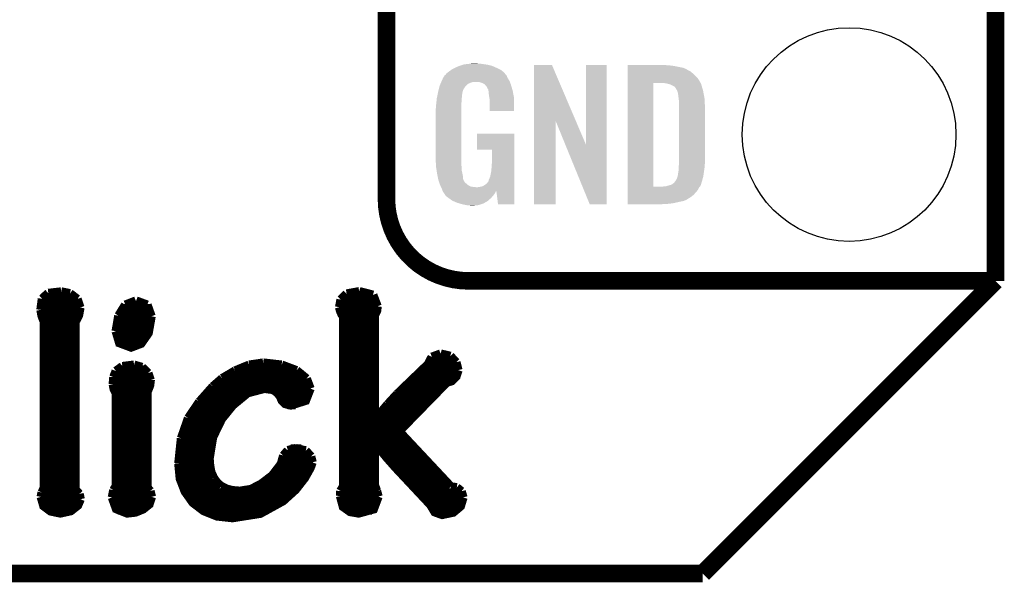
# Model space of a CAD drawing. Extents: x -0.05 to 0.95, y -0.15 to 1.54.
# Tile 8 of 33: x 0.62 to 0.95, y -0.15 to 0.04. Entities that reach past the tile are written whole.
import ezdxf

# ---------------------------------------------------------------- set-up
doc = ezdxf.new("R2010")
doc.units = 0
doc.layers.get('0').update_dxf_attribs({"linetype": 'CONTINUOUS'})
for name, color, linetype in [('PRESSURE_25_CLICK_V100A_GKO', 5, 'CONTINUOUS'), ('PRESSURE_25_CLICK_V100A_GTO', 14, 'CONTINUOUS'), ('PRESSURE_25_CLICK_V100A_GTS', 12, 'CONTINUOUS')]:
    doc.layers.add(name, color=color, linetype=linetype)

# ---------------------------------------------------------------- blocks, each defined once
blk = doc.blocks.new('ROUND_37')
blk.add_circle((0, 0), 0.0365)

msp = doc.modelspace()

# ---------------------------------------------------------------- linework, layer by layer
at = {"layer": 'PRESSURE_25_CLICK_V100A_GKO', "const_width": 0.006}
for points in [[(0.95, -0.05), (0.95, 1.45)], [(0.85, -0.15), (0.95, -0.05)], [(-0.05, -0.15), (0.85, -0.15)]]:
    msp.add_lwpolyline(points, dxfattribs=at)
at = {"layer": 'PRESSURE_25_CLICK_V100A_GTO'}
for points, const_width in [([(0.742, -0.022), (0.742, 0.722)], 0.006), ([(0.77, -0.05), (0.95, -0.05)], 0.006), ([(0.8996, -0.05), (0.939, -0.05)], 0.006), ([(0.6244, -0.0561), (0.6265, -0.0542)], 0.003), ([(0.6265, -0.0542), (0.6309, -0.0537)], 0.003), ([(0.6309, -0.0537), (0.6339, -0.0543)], 0.003), ([(0.6339, -0.0543), (0.6364, -0.0562)], 0.003), ([(0.7264, -0.0564), (0.7284, -0.0544)], 0.003), ([(0.7284, -0.0544), (0.7327, -0.0536)], 0.003), ([(0.7327, -0.0536), (0.7374, -0.0548)], 0.003), ([(0.7374, -0.0548), (0.7389, -0.0587)], 0.003), ([(0.6239, -0.0599), (0.6244, -0.0561)], 0.003), ([(0.6243, -0.0564), (0.6366, -0.0564)], 0.003), ([(0.6364, -0.0562), (0.6374, -0.0591)], 0.003), ([(0.6505, -0.0619), (0.6528, -0.0582)], 0.003), ([(0.6528, -0.0582), (0.6564, -0.0568)], 0.003), ([(0.6564, -0.0568), (0.6565, -0.0568)], 0.003), ([(0.6565, -0.0568), (0.6603, -0.0582)], 0.003), ([(0.6603, -0.0582), (0.6617, -0.0621)], 0.003), ([(0.7259, -0.059), (0.7264, -0.0564)], 0.003), ([(0.7264, -0.0564), (0.7385, -0.0564)], 0.003), ([(0.6239, -0.0594), (0.6374, -0.0594)], 0.003), ([(0.6239, -0.0599), (0.6243, -0.062), (0.625, -0.0638)], 0.003), ([(0.6357, -0.1212), (0.6357, -0.0641), (0.6369, -0.0618), (0.6374, -0.0591)], 0.003), ([(0.6496, -0.0672), (0.6505, -0.0619)], 0.003), ([(0.6517, -0.0594), (0.6612, -0.0594)], 0.003), ([(0.7259, -0.059), (0.7262, -0.0602), (0.7267, -0.0614), (0.7273, -0.0622)], 0.003), ([(0.726, -0.0594), (0.7388, -0.0594)], 0.003), ([(0.738, -0.0617), (0.7387, -0.0603), (0.7389, -0.0587)], 0.003), ([(0.738, -0.0971), (0.738, -0.0617)], 0.003), ([(0.6244, -0.0624), (0.6367, -0.0624)], 0.003), ([(0.625, -0.1208), (0.625, -0.0638)], 0.003), ([(0.6496, -0.0672), (0.6508, -0.0712), (0.6548, -0.0727), (0.6582, -0.0714), (0.6607, -0.0678), (0.6617, -0.0621)], 0.003), ([(0.6503, -0.0624), (0.6617, -0.0624)], 0.003), ([(0.7273, -0.1201), (0.7273, -0.0622)], 0.003), ([(0.7273, -0.0624), (0.738, -0.0624)], 0.003), ([(0.625, -0.0654), (0.6357, -0.0654)], 0.003), ([(0.625, -0.0684), (0.6357, -0.0684)], 0.003), ([(0.6497, -0.0654), (0.6614, -0.0654)], 0.003), ([(0.6497, -0.0684), (0.6604, -0.0684)], 0.003), ([(0.7273, -0.0654), (0.738, -0.0654)], 0.003), ([(0.7273, -0.0684), (0.738, -0.0684)], 0.003), ([(0.625, -0.0714), (0.6357, -0.0714)], 0.003), ([(0.6511, -0.0714), (0.6582, -0.0714)], 0.003), ([(0.7273, -0.0714), (0.738, -0.0714)], 0.003), ([(0.625, -0.0744), (0.6357, -0.0744)], 0.003), ([(0.7273, -0.0744), (0.738, -0.0744)], 0.003), ([(0.7575, -0.076), (0.7605, -0.0749)], 0.003), ([(0.7605, -0.0749), (0.7638, -0.0757)], 0.003), ([(0.625, -0.0774), (0.6357, -0.0774)], 0.003), ([(0.6518, -0.0792), (0.6558, -0.0787)], 0.003), ([(0.6558, -0.0787), (0.6585, -0.0795)], 0.003), ([(0.6903, -0.0807), (0.6951, -0.0787)], 0.003), ([(0.6951, -0.0787), (0.6999, -0.078)], 0.003), ([(0.6999, -0.078), (0.7, -0.078)], 0.003), ([(0.7, -0.078), (0.7062, -0.0787)], 0.003), ([(0.7062, -0.0787), (0.7113, -0.0806)], 0.003), ([(0.7273, -0.0774), (0.738, -0.0774)], 0.003), ([(0.7457, -0.0886), (0.7562, -0.0785)], 0.003), ([(0.7562, -0.0785), (0.7575, -0.076)], 0.003), ([(0.7564, -0.0774), (0.7656, -0.0774)], 0.003), ([(0.7638, -0.0757), (0.7658, -0.0778)], 0.003), ([(0.7658, -0.0778), (0.7665, -0.0805)], 0.003), ([(0.625, -0.0804), (0.6357, -0.0804)], 0.003), ([(0.6488, -0.0829), (0.6496, -0.0808)], 0.003), ([(0.6496, -0.0808), (0.6518, -0.0792)], 0.003), ([(0.6499, -0.0804), (0.6596, -0.0804)], 0.003), ([(0.6585, -0.0795), (0.6606, -0.0815)], 0.003), ([(0.6606, -0.0815), (0.6614, -0.0839)], 0.003), ([(0.6859, -0.0833), (0.6903, -0.0807)], 0.003), ([(0.6908, -0.0804), (0.711, -0.0804)], 0.003), ([(0.7113, -0.0806), (0.7147, -0.0834)], 0.003), ([(0.7273, -0.0804), (0.738, -0.0804)], 0.003), ([(0.7463, -0.1014), (0.7626, -0.0847), (0.7643, -0.0842), (0.7658, -0.0827), (0.7665, -0.0805)], 0.003), ([(0.7542, -0.0804), (0.7665, -0.0804)], 0.003), ([(0.625, -0.0834), (0.6357, -0.0834)], 0.003), ([(0.6486, -0.0853), (0.6488, -0.0829)], 0.003), ([(0.6486, -0.0853), (0.6489, -0.0869), (0.6496, -0.0883)], 0.003), ([(0.6487, -0.0834), (0.6614, -0.0834)], 0.003), ([(0.6603, -0.1206), (0.6603, -0.0878), (0.6607, -0.087), (0.6612, -0.0857), (0.6614, -0.084), (0.6614, -0.0839)], 0.003), ([(0.6827, -0.0861), (0.6859, -0.0833)], 0.003), ([(0.6858, -0.0834), (0.7147, -0.0834)], 0.003), ([(0.7147, -0.0834), (0.716, -0.0868)], 0.003), ([(0.7273, -0.0834), (0.738, -0.0834)], 0.003), ([(0.7511, -0.0834), (0.7654, -0.0834)], 0.003), ([(0.625, -0.0864), (0.6357, -0.0864)], 0.003), ([(0.6487, -0.0864), (0.661, -0.0864)], 0.003), ([(0.6496, -0.1201), (0.6496, -0.0883)], 0.003), ([(0.6781, -0.0913), (0.6827, -0.0861)], 0.003), ([(0.6815, -0.1107), (0.6827, -0.1034), (0.6857, -0.0972), (0.6895, -0.0925), (0.6946, -0.0883), (0.7003, -0.0868), (0.7033, -0.0872), (0.7048, -0.0883), (0.7057, -0.0895), (0.7063, -0.0909), (0.7074, -0.092), (0.7093, -0.0925), (0.7144, -0.0909), (0.716, -0.0868)], 0.003), ([(0.6825, -0.0864), (0.7159, -0.0864)], 0.003), ([(0.7273, -0.0864), (0.738, -0.0864)], 0.003), ([(0.7424, -0.0922), (0.7457, -0.0886)], 0.003), ([(0.748, -0.0864), (0.7609, -0.0864)], 0.003), ([(0.625, -0.0894), (0.6357, -0.0894)], 0.003), ([(0.6496, -0.0894), (0.6603, -0.0894)], 0.003), ([(0.6743, -0.0969), (0.6781, -0.0913)], 0.003), ([(0.6797, -0.0894), (0.6929, -0.0894)], 0.003), ([(0.7056, -0.0894), (0.7154, -0.0894)], 0.003), ([(0.7273, -0.0894), (0.738, -0.0894)], 0.003), ([(0.7382, -0.0972), (0.7424, -0.0922)], 0.003), ([(0.745, -0.0894), (0.758, -0.0894)], 0.003), ([(0.625, -0.0924), (0.6357, -0.0924)], 0.003), ([(0.625, -0.0954), (0.6357, -0.0954)], 0.003), ([(0.6496, -0.0924), (0.6603, -0.0924)], 0.003), ([(0.6496, -0.0954), (0.6603, -0.0954)], 0.003), ([(0.6752, -0.0954), (0.687, -0.0954)], 0.003), ([(0.6772, -0.0924), (0.6896, -0.0924)], 0.003), ([(0.7082, -0.0924), (0.711, -0.0924)], 0.003), ([(0.7273, -0.0924), (0.738, -0.0924)], 0.003), ([(0.7273, -0.0954), (0.738, -0.0954)], 0.003), ([(0.7397, -0.0954), (0.7522, -0.0954)], 0.003), ([(0.7423, -0.0924), (0.7551, -0.0924)], 0.003), ([(0.625, -0.0984), (0.6357, -0.0984)], 0.003), ([(0.6496, -0.0984), (0.6603, -0.0984)], 0.003), ([(0.6719, -0.1038), (0.6743, -0.0969)], 0.003), ([(0.6736, -0.0984), (0.685, -0.0984)], 0.003), ([(0.7273, -0.0984), (0.7492, -0.0984)], 0.003), ([(0.738, -0.0971), (0.7382, -0.0972)], 0.003), ([(0.625, -0.1014), (0.6357, -0.1014)], 0.003), ([(0.6496, -0.1014), (0.6603, -0.1014)], 0.003), ([(0.6725, -0.1014), (0.6835, -0.1014)], 0.003), ([(0.7273, -0.1014), (0.7463, -0.1014)], 0.003), ([(0.7463, -0.1014), (0.764, -0.1203)], 0.003), ([(0.625, -0.1044), (0.6357, -0.1044)], 0.003), ([(0.6496, -0.1044), (0.6603, -0.1044)], 0.003), ([(0.671, -0.1124), (0.6719, -0.1038)], 0.003), ([(0.6717, -0.1044), (0.6824, -0.1044)], 0.003), ([(0.7273, -0.1044), (0.7491, -0.1044)], 0.003), ([(0.738, -0.1199), (0.738, -0.1057), (0.7382, -0.1056), (0.7422, -0.1105), (0.7452, -0.1139), (0.757, -0.1265), (0.7585, -0.129), (0.761, -0.1299), (0.7648, -0.1291), (0.7673, -0.127), (0.7682, -0.124)], 0.003), ([(0.625, -0.1074), (0.6357, -0.1074)], 0.003), ([(0.6496, -0.1074), (0.6603, -0.1074)], 0.003), ([(0.6712, -0.1074), (0.6817, -0.1074)], 0.003), ([(0.7068, -0.1097), (0.7083, -0.1079)], 0.003), ([(0.7083, -0.1079), (0.711, -0.1072)], 0.003), ([(0.7093, -0.1074), (0.7129, -0.1074)], 0.003), ([(0.711, -0.1072), (0.7144, -0.108)], 0.003), ([(0.7144, -0.108), (0.7162, -0.11)], 0.003), ([(0.7273, -0.1074), (0.738, -0.1074)], 0.003), ([(0.7396, -0.1074), (0.7519, -0.1074)], 0.003), ([(0.625, -0.1104), (0.6357, -0.1104)], 0.003), ([(0.6496, -0.1104), (0.6603, -0.1104)], 0.003), ([(0.671, -0.1104), (0.6815, -0.1104)], 0.003), ([(0.671, -0.1124), (0.6715, -0.1176), (0.6732, -0.122), (0.6759, -0.1258), (0.6796, -0.1286), (0.6841, -0.1304), (0.6894, -0.131), (0.6989, -0.1295), (0.7067, -0.1252), (0.711, -0.1213), (0.7141, -0.1173), (0.716, -0.1139), (0.7167, -0.112)], 0.003), ([(0.6815, -0.1107), (0.6817, -0.1132)], 0.003), ([(0.706, -0.1126), (0.7068, -0.1097)], 0.003), ([(0.7066, -0.1104), (0.7163, -0.1104)], 0.003), ([(0.7162, -0.11), (0.7167, -0.112)], 0.003), ([(0.7273, -0.1104), (0.738, -0.1104)], 0.003), ([(0.7421, -0.1104), (0.7547, -0.1104)], 0.003), ([(0.625, -0.1134), (0.6357, -0.1134)], 0.003), ([(0.6496, -0.1134), (0.6603, -0.1134)], 0.003), ([(0.671, -0.1134), (0.6817, -0.1134)], 0.003), ([(0.6817, -0.1132), (0.6821, -0.1154)], 0.003), ([(0.6821, -0.1154), (0.683, -0.1173)], 0.003), ([(0.703, -0.1165), (0.706, -0.1126)], 0.003), ([(0.7055, -0.1134), (0.7162, -0.1134)], 0.003), ([(0.7273, -0.1134), (0.738, -0.1134)], 0.003), ([(0.7447, -0.1134), (0.7575, -0.1134)], 0.003), ([(0.625, -0.1164), (0.6357, -0.1164)], 0.003), ([(0.6496, -0.1164), (0.6603, -0.1164)], 0.003), ([(0.6713, -0.1164), (0.6825, -0.1164)], 0.003), ([(0.683, -0.1173), (0.6841, -0.1189)], 0.003), ([(0.6841, -0.1189), (0.6856, -0.1202)], 0.003), ([(0.6992, -0.1194), (0.703, -0.1165)], 0.003), ([(0.7031, -0.1164), (0.7147, -0.1164)], 0.003), ([(0.7273, -0.1164), (0.738, -0.1164)], 0.003), ([(0.7475, -0.1164), (0.7603, -0.1164)], 0.003), ([(0.624, -0.1238), (0.6243, -0.1223)], 0.003), ([(0.6243, -0.1223), (0.625, -0.1208)], 0.003), ([(0.6243, -0.1224), (0.6368, -0.1224)], 0.003), ([(0.625, -0.1194), (0.6357, -0.1194)], 0.003), ([(0.6357, -0.1212), (0.6371, -0.1228)], 0.003), ([(0.6483, -0.124), (0.6488, -0.1215)], 0.003), ([(0.6485, -0.1224), (0.6615, -0.1224)], 0.003), ([(0.6488, -0.1215), (0.6496, -0.1201)], 0.003), ([(0.6496, -0.1194), (0.6603, -0.1194)], 0.003), ([(0.6603, -0.1206), (0.6613, -0.1218)], 0.003), ([(0.6613, -0.1218), (0.6618, -0.1238)], 0.003), ([(0.6721, -0.1194), (0.6846, -0.1194)], 0.003), ([(0.6734, -0.1224), (0.71, -0.1224)], 0.003), ([(0.6856, -0.1202), (0.6874, -0.1211)], 0.003), ([(0.6874, -0.1211), (0.6895, -0.1216)], 0.003), ([(0.6895, -0.1216), (0.6919, -0.1218)], 0.003), ([(0.6919, -0.1218), (0.6957, -0.1212)], 0.003), ([(0.6957, -0.1212), (0.6992, -0.1194)], 0.003), ([(0.6993, -0.1194), (0.7126, -0.1194)], 0.003), ([(0.7262, -0.1235), (0.7263, -0.1218)], 0.003), ([(0.7262, -0.1224), (0.739, -0.1224)], 0.003), ([(0.7263, -0.1218), (0.7273, -0.1201)], 0.003), ([(0.7273, -0.1194), (0.738, -0.1194)], 0.003), ([(0.738, -0.1199), (0.7387, -0.1218)], 0.003), ([(0.7387, -0.1218), (0.7392, -0.1237)], 0.003), ([(0.7503, -0.1194), (0.7631, -0.1194)], 0.003), ([(0.7531, -0.1224), (0.7678, -0.1224)], 0.003), ([(0.764, -0.1203), (0.766, -0.1206)], 0.003), ([(0.766, -0.1206), (0.7676, -0.1219)], 0.003), ([(0.7676, -0.1219), (0.7682, -0.124)], 0.003), ([(0.624, -0.1238), (0.6249, -0.1269), (0.6273, -0.1287), (0.6306, -0.1294), (0.6342, -0.1286), (0.6366, -0.1267), (0.6375, -0.1246)], 0.003), ([(0.6242, -0.1254), (0.6374, -0.1254)], 0.003), ([(0.6371, -0.1228), (0.6375, -0.1246)], 0.003), ([(0.6483, -0.124), (0.6497, -0.1279), (0.6534, -0.1294), (0.6562, -0.1291), (0.6589, -0.128), (0.661, -0.1263), (0.6618, -0.1238)], 0.003), ([(0.6484, -0.1254), (0.6615, -0.1254)], 0.003), ([(0.6756, -0.1254), (0.7064, -0.1254)], 0.003), ([(0.7262, -0.1235), (0.7272, -0.1272), (0.7296, -0.1289), (0.7325, -0.1294), (0.7376, -0.128), (0.7392, -0.1237)], 0.003), ([(0.7264, -0.1254), (0.7391, -0.1254)], 0.003), ([(0.7559, -0.1254), (0.768, -0.1254)], 0.003), ([(0.6266, -0.1284), (0.6346, -0.1284)], 0.003), ([(0.6502, -0.1284), (0.6583, -0.1284)], 0.003), ([(0.6793, -0.1284), (0.7015, -0.1284)], 0.003), ([(0.7284, -0.1284), (0.7371, -0.1284)], 0.003), ([(0.7579, -0.1284), (0.766, -0.1284)], 0.003)]:
    msp.add_lwpolyline(points, dxfattribs=dict(at, const_width=const_width))
at = {"layer": 'PRESSURE_25_CLICK_V100A_GTO', "const_width": 0.006}
msp.add_lwpolyline([(0.742, -0.022, 0.414214), (0.77, -0.05)], format="xyb", dxfattribs=at)
at = {"layer": 'PRESSURE_25_CLICK_V100A_GTO'}
for points in [[(0.767, 0.0235), (0.7676, 0.0237), (0.778, 0.0235), (0.77715, 0.0237)], [(0.7676, 0.0237), (0.76827, 0.0239), (0.77715, 0.0237), (0.7763, 0.0239)], [(0.76827, 0.0239), (0.7686, 0.024), (0.7763, 0.0239), (0.77555, 0.024)], [(0.7686, 0.024), (0.7698, 0.0241), (0.77555, 0.024), (0.7748, 0.0241)], [(0.7698, 0.0241), (0.7704, 0.0242), (0.7748, 0.0241), (0.7742, 0.0242)], [(0.7704, 0.0242), (0.771, 0.0243), (0.7735, 0.0242), (0.7731, 0.0243)], [(0.7924, 0.0046), (0.7924, 0.0238), (0.80669, 0.0046), (0.7985, 0.0238)], [(0.7924, 0.0238), (0.7924, 0.0238), (0.7985, 0.0238), (0.7924, 0.0238)], [(0.8101, -0.0034), (0.8101, 0.0238), (0.8172, -0.0034), (0.8172, 0.0238)], [(0.8101, 0.0238), (0.8101, 0.0238), (0.8172, 0.0238), (0.8101, 0.0238)], [(0.8244, 0.0237), (0.8244, 0.0238), (0.8376, 0.0237), (0.8366, 0.0238)], [(0.8244, 0.0236), (0.8244, 0.0237), (0.8389, 0.0236), (0.8376, 0.0237)], [(0.8244, 0.0234), (0.8244, 0.0236), (0.8404, 0.0234), (0.8389, 0.0236)], [(0.7613, 0.0193), (0.7619, 0.0202), (0.7834, 0.0193), (0.783, 0.0202)], [(0.7619, 0.0202), (0.7619, 0.0203), (0.783, 0.0202), (0.7829, 0.0203)], [(0.7621, 0.0203), (0.76228, 0.0206), (0.7829, 0.0203), (0.7826, 0.0206)], [(0.76228, 0.0206), (0.7624, 0.0208), (0.7826, 0.0206), (0.7825, 0.0208)], [(0.7624, 0.0208), (0.7633, 0.0215), (0.7825, 0.0208), (0.7818, 0.0215)], [(0.7633, 0.0215), (0.76399, 0.022), (0.7818, 0.0215), (0.7812, 0.022)], [(0.76399, 0.022), (0.7644, 0.0223), (0.7812, 0.022), (0.7806, 0.0223)], [(0.7644, 0.0223), (0.7654, 0.0228), (0.7806, 0.0223), (0.7796, 0.0228)], [(0.7654, 0.0228), (0.7658, 0.023), (0.7796, 0.0228), (0.77914, 0.023)], [(0.7658, 0.023), (0.7667, 0.0234), (0.77914, 0.023), (0.77823, 0.0234)], [(0.7667, 0.0234), (0.767, 0.0235), (0.77823, 0.0234), (0.778, 0.0235)], [(0.8244, 0.0228), (0.8244, 0.0234), (0.8434, 0.0228), (0.8404, 0.0234)], [(0.8244, 0.0222), (0.8244, 0.0228), (0.8447, 0.0222), (0.8434, 0.0228)], [(0.8244, 0.0221), (0.8244, 0.0222), (0.8448, 0.0221), (0.8447, 0.0222)], [(0.8244, 0.0216), (0.8244, 0.0221), (0.8458, 0.0216), (0.8448, 0.0221)], [(0.8244, 0.021), (0.8244, 0.0216), (0.8465, 0.021), (0.8458, 0.0216)], [(0.8244, 0.0203), (0.8244, 0.021), (0.8472, 0.0203), (0.8465, 0.021)], [(0.8244, 0.0195), (0.8244, 0.0203), (0.8481, 0.0195), (0.8472, 0.0203)], [(0.76014, 0.0166), (0.76039, 0.0172), (0.7691, 0.0166), (0.7697, 0.0172)], [(0.76039, 0.0172), (0.76052, 0.0175), (0.7697, 0.0172), (0.7702, 0.0175)], [(0.76052, 0.0175), (0.76069, 0.0179), (0.7702, 0.0175), (0.7713, 0.0179)], [(0.76069, 0.0179), (0.76082, 0.0182), (0.7842, 0.0179), (0.7841, 0.0182)], [(0.76069, 0.0179), (0.76069, 0.0179), (0.7713, 0.0179), (0.7738, 0.0179)], [(0.76082, 0.0182), (0.7609, 0.0184), (0.7841, 0.0182), (0.78397, 0.0184)], [(0.7609, 0.0184), (0.7613, 0.0193), (0.78397, 0.0184), (0.7834, 0.0193)], [(0.7744, 0.0177), (0.7738, 0.0179), (0.78427, 0.0177), (0.7842, 0.0179)], [(0.7748, 0.0176), (0.7744, 0.0177), (0.7843, 0.0176), (0.78427, 0.0177)], [(0.7754, 0.0172), (0.7748, 0.0176), (0.78443, 0.0172), (0.7843, 0.0176)], [(0.7756, 0.0171), (0.7754, 0.0172), (0.78447, 0.0171), (0.78443, 0.0172)], [(0.77594, 0.0167), (0.7756, 0.0171), (0.7846, 0.0167), (0.78447, 0.0171)], [(0.8244, 0.0185), (0.8244, 0.0195), (0.8488, 0.0185), (0.8481, 0.0195)], [(0.8244, 0.0176), (0.8244, 0.0185), (0.84929, 0.0176), (0.8488, 0.0185)], [(0.8244, -0.0178), (0.8244, 0.0176), (0.8331, -0.0178), (0.8331, 0.0176)], [(0.8375, 0.0175), (0.8367, 0.0176), (0.84935, 0.0175), (0.84929, 0.0176)], [(0.83785, 0.0174), (0.8375, 0.0175), (0.8494, 0.0174), (0.84935, 0.0175)], [(0.8382, 0.0173), (0.83785, 0.0174), (0.84945, 0.0173), (0.8494, 0.0174)], [(0.8387, 0.0172), (0.8382, 0.0173), (0.8495, 0.0172), (0.84945, 0.0173)], [(0.8392, 0.017), (0.8387, 0.0172), (0.84955, 0.017), (0.8495, 0.0172)], [(0.8395, 0.0168), (0.8392, 0.017), (0.8496, 0.0168), (0.84955, 0.017)], [(0.75931, 0.013), (0.75941, 0.0135), (0.7678, 0.013), (0.7678, 0.0135)], [(0.75941, 0.0135), (0.75949, 0.0139), (0.7678, 0.0135), (0.7679, 0.0139)], [(0.75949, 0.0139), (0.75956, 0.0142), (0.7679, 0.0139), (0.7679, 0.0142)], [(0.75956, 0.0142), (0.7596, 0.0144), (0.7679, 0.0142), (0.76795, 0.0144)], [(0.7596, 0.0144), (0.75981, 0.0153), (0.76795, 0.0144), (0.7682, 0.0153)], [(0.75981, 0.0153), (0.76, 0.0161), (0.7682, 0.0153), (0.7687, 0.0161)], [(0.76, 0.0161), (0.7601, 0.0165), (0.7687, 0.0161), (0.76902, 0.0165)], [(0.7601, 0.0165), (0.76014, 0.0166), (0.76902, 0.0165), (0.7691, 0.0166)], [(0.7762, 0.0164), (0.77594, 0.0167), (0.78469, 0.0164), (0.7846, 0.0167)], [(0.7766, 0.0156), (0.7762, 0.0164), (0.78492, 0.0156), (0.78469, 0.0164)], [(0.7768, 0.0153), (0.7766, 0.0156), (0.78501, 0.0153), (0.78492, 0.0156)], [(0.7768, 0.015), (0.7768, 0.0153), (0.7851, 0.015), (0.78501, 0.0153)], [(0.7769, 0.0148), (0.7768, 0.015), (0.78514, 0.0148), (0.7851, 0.015)], [(0.7769, 0.0142), (0.7769, 0.0148), (0.78525, 0.0142), (0.78514, 0.0148)], [(0.777, 0.0134), (0.7769, 0.0142), (0.7854, 0.0134), (0.78525, 0.0142)], [(0.8397, 0.0167), (0.8395, 0.0168), (0.84963, 0.0167), (0.8496, 0.0168)], [(0.8402, 0.0165), (0.8398, 0.0167), (0.84969, 0.0165), (0.84963, 0.0167)], [(0.8406, 0.0161), (0.8402, 0.0165), (0.8498, 0.0161), (0.84969, 0.0165)], [(0.8411, 0.0153), (0.8406, 0.0161), (0.85007, 0.0153), (0.8498, 0.0161)], [(0.84115, 0.0152), (0.8411, 0.0153), (0.8501, 0.0152), (0.85007, 0.0153)], [(0.8413, 0.0149), (0.84115, 0.0152), (0.85015, 0.0149), (0.8501, 0.0152)], [(0.8414, 0.0146), (0.8413, 0.0149), (0.8502, 0.0146), (0.85015, 0.0149)], [(0.8415, 0.0144), (0.8414, 0.0146), (0.85023, 0.0144), (0.8502, 0.0146)], [(0.8415, 0.0143), (0.8415, 0.0144), (0.85025, 0.0143), (0.85023, 0.0144)], [(0.84155, 0.014), (0.8415, 0.0143), (0.8503, 0.014), (0.85025, 0.0143)], [(0.8416, 0.0137), (0.84155, 0.014), (0.85036, 0.0137), (0.8503, 0.014)], [(0.84175, 0.0125), (0.8416, 0.0137), (0.8506, 0.0125), (0.85036, 0.0137)], [(0.7589, 0.0099), (0.759, 0.0106), (0.7676, 0.0099), (0.7676, 0.0106)], [(0.759, 0.0106), (0.75902, 0.0108), (0.7676, 0.0106), (0.7676, 0.0108)], [(0.75902, 0.0108), (0.75912, 0.0117), (0.7676, 0.0108), (0.7677, 0.0117)], [(0.75912, 0.0117), (0.75919, 0.0124), (0.7677, 0.0117), (0.7677, 0.0124)], [(0.75919, 0.0124), (0.7592, 0.0125), (0.7677, 0.0124), (0.76772, 0.0125)], [(0.7592, 0.0125), (0.75931, 0.013), (0.76772, 0.0125), (0.7678, 0.013)], [(0.77708, 0.0129), (0.777, 0.0134), (0.7855, 0.0129), (0.7854, 0.0134)], [(0.7772, 0.0121), (0.77708, 0.0129), (0.7855, 0.0121), (0.7855, 0.0129)], [(0.7772, 0.008), (0.7772, 0.0121), (0.7855, 0.008), (0.7855, 0.0121)], [(0.8419, 0.0113), (0.84175, 0.0125), (0.85067, 0.0113), (0.8506, 0.0125)], [(0.8419, 0.0108), (0.8419, 0.0113), (0.8507, 0.0108), (0.85067, 0.0113)], [(0.8419, 0.009), (0.8419, 0.0108), (0.8508, 0.009), (0.8507, 0.0108)], [(0.7588, 0.0086), (0.7589, 0.0092), (0.7676, 0.0086), (0.7676, 0.0092)], [(0.7588, -0.0081), (0.7588, 0.0086), (0.7676, -0.0081), (0.7676, 0.0086)], [(0.7589, 0.0092), (0.7589, 0.0099), (0.7676, 0.0092), (0.7676, 0.0099)], [(0.8419, -0.0093), (0.8419, 0.009), (0.8508, -0.0093), (0.8508, 0.009)], [(0.7924, -0.0238), (0.7924, 0.0046), (0.7998, -0.0238), (0.7998, 0.0046)], [(0.80306, -0.0034), (0.7998, 0.0046), (0.8101, -0.0034), (0.80669, 0.0046)], [(0.7729, -0.0052), (0.7729, 0.0003), (0.7857, -0.0052), (0.7857, 0.0003)], [(0.7729, 0.0003), (0.7729, 0.0003), (0.7857, 0.0003), (0.7729, 0.0003)], [(0.778, -0.0096), (0.778, -0.0052), (0.7857, -0.0096), (0.7857, -0.0052)], [(0.8114, -0.0238), (0.80306, -0.0034), (0.8172, -0.0238), (0.8172, -0.0034)], [(0.75889, -0.0106), (0.7588, -0.0081), (0.7676, -0.0106), (0.7676, -0.0081)], [(0.7779, -0.0111), (0.778, -0.0096), (0.7857, -0.0111), (0.7857, -0.0096)], [(0.84186, -0.0103), (0.8419, -0.0099), (0.8507, -0.0103), (0.85074, -0.0099)], [(0.8419, -0.0099), (0.8419, -0.0093), (0.85074, -0.0099), (0.8508, -0.0093)], [(0.7589, -0.0109), (0.75889, -0.0106), (0.76764, -0.0109), (0.7676, -0.0106)], [(0.75898, -0.0114), (0.7589, -0.0109), (0.7677, -0.0114), (0.76764, -0.0109)], [(0.75912, -0.0123), (0.75898, -0.0114), (0.7677, -0.0123), (0.7677, -0.0114)], [(0.75927, -0.0132), (0.75912, -0.0123), (0.7679, -0.0132), (0.7677, -0.0123)], [(0.7593, -0.0134), (0.75927, -0.0132), (0.76794, -0.0134), (0.7679, -0.0132)], [(0.75946, -0.0142), (0.7593, -0.0134), (0.7681, -0.0142), (0.76794, -0.0134)], [(0.7776, -0.0135), (0.7778, -0.0124), (0.7857, -0.0135), (0.7857, -0.0124)], [(0.7778, -0.0124), (0.7779, -0.0111), (0.7857, -0.0124), (0.7857, -0.0111)], [(0.8416, -0.0132), (0.8417, -0.0127), (0.85036, -0.0132), (0.85043, -0.0127)], [(0.8416, -0.0136), (0.8416, -0.0132), (0.8503, -0.0136), (0.85036, -0.0132)], [(0.8417, -0.0127), (0.8418, -0.0119), (0.85043, -0.0127), (0.85054, -0.0119)], [(0.8418, -0.011), (0.84186, -0.0103), (0.85064, -0.011), (0.8507, -0.0103)], [(0.8418, -0.0115), (0.8418, -0.011), (0.8506, -0.0115), (0.85064, -0.011)], [(0.8418, -0.0119), (0.8418, -0.0115), (0.85054, -0.0119), (0.8506, -0.0115)], [(0.75968, -0.0153), (0.75946, -0.0142), (0.7682, -0.0153), (0.7681, -0.0142)], [(0.7597, -0.0154), (0.75968, -0.0153), (0.76825, -0.0154), (0.7682, -0.0153)], [(0.75991, -0.0161), (0.7597, -0.0154), (0.7686, -0.0161), (0.76825, -0.0154)], [(0.75994, -0.0162), (0.75991, -0.0161), (0.7687, -0.0162), (0.7686, -0.0161)], [(0.76, -0.0164), (0.75994, -0.0162), (0.7688, -0.0164), (0.7687, -0.0162)], [(0.76011, -0.0167), (0.76, -0.0164), (0.7692, -0.0167), (0.7688, -0.0164)], [(0.76023, -0.017), (0.76011, -0.0167), (0.7695, -0.017), (0.7692, -0.0167)], [(0.7756, -0.0172), (0.7763, -0.0167), (0.7857, -0.0172), (0.7857, -0.0167)], [(0.7763, -0.0167), (0.7768, -0.016), (0.7857, -0.0167), (0.7857, -0.016)], [(0.7768, -0.016), (0.7769, -0.0159), (0.7857, -0.016), (0.7857, -0.0159)], [(0.7769, -0.0156), (0.7771, -0.0151), (0.7857, -0.0156), (0.7857, -0.0151)], [(0.7769, -0.0159), (0.7769, -0.0156), (0.7857, -0.0159), (0.7857, -0.0156)], [(0.7771, -0.0151), (0.7774, -0.0144), (0.7857, -0.0151), (0.7857, -0.0144)], [(0.7774, -0.0144), (0.7776, -0.0135), (0.7857, -0.0144), (0.7857, -0.0135)], [(0.8394, -0.0171), (0.8399, -0.0167), (0.8494, -0.0171), (0.84952, -0.0167)], [(0.84, -0.0167), (0.8401, -0.0166), (0.84952, -0.0167), (0.84955, -0.0166)], [(0.8401, -0.0166), (0.8406, -0.016), (0.84955, -0.0166), (0.84974, -0.016)], [(0.8406, -0.016), (0.84072, -0.0158), (0.84974, -0.016), (0.8498, -0.0158)], [(0.84072, -0.0158), (0.8411, -0.0152), (0.8498, -0.0158), (0.84996, -0.0152)], [(0.8411, -0.0152), (0.8414, -0.0143), (0.84996, -0.0152), (0.8502, -0.0143)], [(0.8414, -0.0143), (0.8415, -0.014), (0.8502, -0.0143), (0.85024, -0.014)], [(0.8415, -0.0139), (0.8416, -0.0136), (0.85026, -0.0139), (0.8503, -0.0136)], [(0.8415, -0.014), (0.8415, -0.0139), (0.85024, -0.014), (0.85026, -0.0139)], [(0.7603, -0.0172), (0.76023, -0.017), (0.7698, -0.0172), (0.7695, -0.017)], [(0.76039, -0.0174), (0.7603, -0.0172), (0.7701, -0.0174), (0.7698, -0.0172)], [(0.76056, -0.0178), (0.76039, -0.0174), (0.7708, -0.0178), (0.7701, -0.0174)], [(0.7606, -0.0179), (0.76056, -0.0178), (0.7717, -0.0179), (0.7708, -0.0178)], [(0.76065, -0.018), (0.7606, -0.0179), (0.7727, -0.018), (0.7717, -0.0179)], [(0.7609, -0.0185), (0.76065, -0.018), (0.7857, -0.0185), (0.7857, -0.018)], [(0.7611, -0.0191), (0.7609, -0.0185), (0.7857, -0.0191), (0.7857, -0.0185)], [(0.76112, -0.01914), (0.7611, -0.0191), (0.7857, -0.01914), (0.7857, -0.0191)], [(0.76115, -0.0192), (0.76112, -0.01914), (0.7795, -0.0192), (0.7795, -0.01914)], [(0.7612, -0.0193), (0.76115, -0.0192), (0.7794, -0.0193), (0.7795, -0.0192)], [(0.7613, -0.0195), (0.7612, -0.0193), (0.77931, -0.0195), (0.7794, -0.0193)], [(0.76163, -0.02), (0.7613, -0.0195), (0.7791, -0.02), (0.77931, -0.0195)], [(0.7617, -0.0201), (0.76163, -0.02), (0.77902, -0.0201), (0.7791, -0.02)], [(0.7618, -0.0202), (0.7617, -0.0201), (0.77895, -0.0202), (0.77902, -0.0201)], [(0.7732, -0.018), (0.7737, -0.0179), (0.7857, -0.018), (0.7857, -0.0179)], [(0.7737, -0.0179), (0.7744, -0.0178), (0.7857, -0.0179), (0.7857, -0.0178)], [(0.7744, -0.0178), (0.775, -0.0176), (0.7857, -0.0178), (0.7857, -0.0176)], [(0.775, -0.0176), (0.7756, -0.0172), (0.7857, -0.0176), (0.7857, -0.0172)], [(0.7801, -0.0238), (0.7795, -0.01914), (0.7857, -0.0238), (0.7857, -0.01914)], [(0.8244, -0.0182), (0.8244, -0.0178), (0.8487, -0.0182), (0.84902, -0.0178)], [(0.8244, -0.0178), (0.8244, -0.0178), (0.8362, -0.0178), (0.8331, -0.0178)], [(0.8244, -0.019), (0.8244, -0.0182), (0.8483, -0.019), (0.8487, -0.0182)], [(0.8244, -0.0206), (0.8244, -0.019), (0.8469, -0.0206), (0.8483, -0.019)], [(0.8362, -0.0178), (0.8368, -0.0177), (0.84902, -0.0178), (0.8491, -0.0177)], [(0.8373, -0.0177), (0.8394, -0.0171), (0.8491, -0.0177), (0.8494, -0.0171)], [(0.7618, -0.0203), (0.7618, -0.0202), (0.77887, -0.0203), (0.77895, -0.0202)], [(0.76216, -0.0208), (0.7618, -0.0203), (0.7785, -0.0208), (0.77887, -0.0203)], [(0.7623, -0.021), (0.76216, -0.0208), (0.77832, -0.021), (0.7785, -0.0208)], [(0.7631, -0.0216), (0.7623, -0.021), (0.77779, -0.0216), (0.77832, -0.021)], [(0.76324, -0.0217), (0.7631, -0.0216), (0.7777, -0.0217), (0.77779, -0.0216)], [(0.7645, -0.0226), (0.76324, -0.0217), (0.77671, -0.0226), (0.7777, -0.0217)], [(0.76473, -0.0227), (0.7645, -0.0226), (0.7766, -0.0227), (0.77671, -0.0226)], [(0.7661, -0.0233), (0.76473, -0.0227), (0.77555, -0.0233), (0.7766, -0.0227)], [(0.76678, -0.0235), (0.7661, -0.0233), (0.7752, -0.0235), (0.77555, -0.0233)], [(0.7678, -0.0238), (0.76678, -0.0235), (0.77435, -0.0238), (0.7752, -0.0235)], [(0.8244, -0.0214), (0.8244, -0.0206), (0.8459, -0.0214), (0.8469, -0.0206)], [(0.8244, -0.0221), (0.8244, -0.0214), (0.8447, -0.0221), (0.8459, -0.0214)], [(0.8244, -0.0222), (0.8244, -0.0221), (0.8446, -0.0222), (0.8447, -0.0221)], [(0.8244, -0.0224), (0.8244, -0.0222), (0.8442, -0.0224), (0.8446, -0.0222)], [(0.8244, -0.0227), (0.8244, -0.0224), (0.8435, -0.0227), (0.8442, -0.0224)], [(0.8244, -0.0229), (0.8244, -0.0227), (0.8424, -0.0229), (0.8435, -0.0227)], [(0.8244, -0.0232), (0.8244, -0.0229), (0.8411, -0.0232), (0.8424, -0.0229)], [(0.8244, -0.0235), (0.8244, -0.0232), (0.8397, -0.0235), (0.8411, -0.0232)], [(0.8244, -0.0237), (0.8244, -0.0235), (0.8379, -0.0237), (0.8397, -0.0235)], [(0.7692, -0.0241), (0.7678, -0.0238), (0.7735, -0.0241), (0.77435, -0.0238)], [(0.7698, -0.0242), (0.7692, -0.0241), (0.7725, -0.0242), (0.7735, -0.0241)], [(0.7708, -0.0243), (0.7704, -0.0242), (0.7715, -0.0243), (0.7725, -0.0242)], [(0.8244, -0.0238), (0.8244, -0.0237), (0.83602, -0.0238), (0.8379, -0.0237)], [(0.836, -0.0238), (0.8244, -0.0238), (0.836, -0.0238), (0.83602, -0.0238)]]:
    msp.add_solid(points, dxfattribs=at)

# ---------------------------------------------------------------- block references
at = {"layer": 'PRESSURE_25_CLICK_V100A_GTS'}
msp.add_blockref('ROUND_37', (0.9, 0), dxfattribs=at)

doc.saveas('drawing.dxf')
